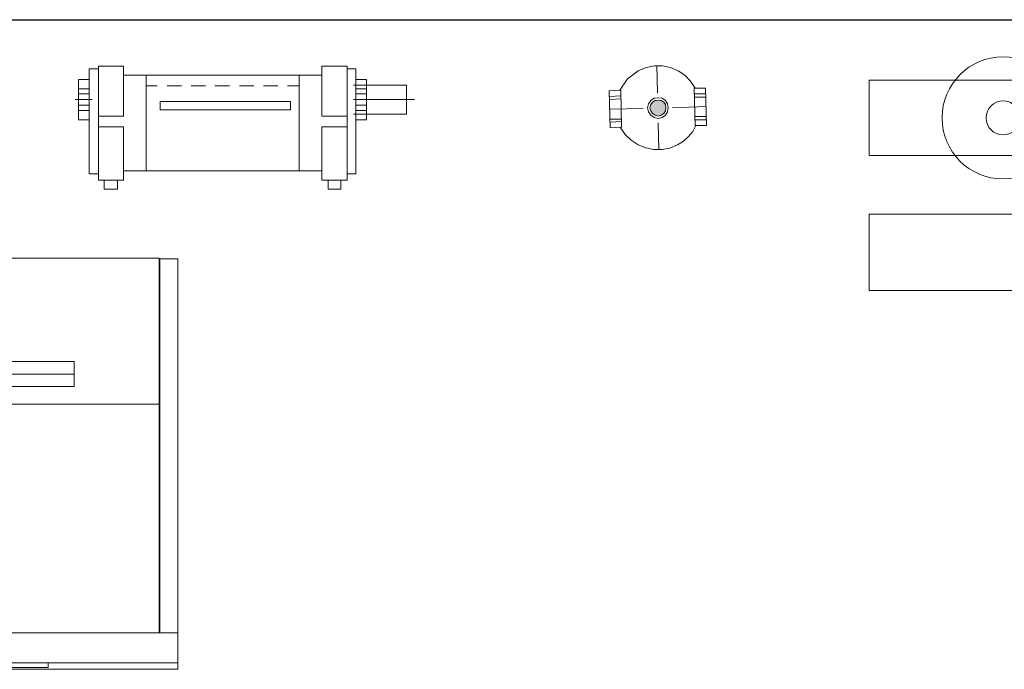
# Model space of a CAD drawing. Header units: millimetres. Extents: x 116 to 15750, y -6945 to 9999.
# Tile 106 of 150: x 3995 to 4163, y 1508 to 1619. Entities that reach past the tile are written whole.
import ezdxf

# ---------------------------------------------------------------- set-up
doc = ezdxf.new("R2010")
doc.units = ezdxf.units.MM
doc.layers.get('0').update_dxf_attribs({"color": 252})
doc.layers.add('I-MEBLE', color=252, linetype='Continuous')
doc.layers.add('I-SCIANA', color=252, linetype='Continuous')

# ---------------------------------------------------------------- blocks, each defined once
blk = doc.blocks.new('ege')
at = {"lineweight": 0}
for points in [[(3924.63, 1478.94), (3995.41, 1478.94)], [(3995.41, 1478.94), (3995.41, 1453.98)], [(3995.52, 1414.94), (3995.52, 1478.83)], [(3998.63, 1478.83), (3995.52, 1478.83)], [(3998.63, 1478.83), (3998.63, 1414.94)], [(3980.89, 1461.3), (3966.9, 1461.3)], [(3980.89, 1461.3), (3980.89, 1457)], [(3980.89, 1459.15), (3967.23, 1459.15)], [(3980.89, 1457), (3966.9, 1457)], [(3965.18, 1453.98), (3995.41, 1453.98)], [(3965.18, 1453.98), (3995.41, 1453.98)], [(3995.41, 1453.98), (3995.41, 1414.94)], [(3998.63, 1408.7), (3998.63, 1414.94), (3921.52, 1414.94), (3921.52, 1409.78), (3998.63, 1409.78)], [(3924.63, 1414.94), (3995.41, 1414.94)], [(3998.63, 1414.94), (3995.52, 1414.94)], [(3976.48, 1409.78), (3976.48, 1409.03)], [(3998.63, 1408.7), (3967.01, 1408.7)], [(3976.48, 1409.03), (3968.3, 1409.03)]]:
    blk.add_lwpolyline(points, dxfattribs=at)
blk = doc.blocks.new('nj')
h = blk.add_hatch(color=256)
edge = h.paths.add_edge_path()
edge.add_arc((4103.72, 1603.81), 1.29, 0, 360)
h = blk.add_hatch(color=256)
edge = h.paths.add_edge_path()
edge.add_arc((4103.72, 1603.81), 1.29, 0, 360)
at = {"lineweight": 0}
for p, q in [((4008.1, 1610.48), (4006.49, 1610.48)), ((4006.49, 1610.48), (4006.49, 1592.52)), ((4008.1, 1610.48), (4008.1, 1610.91)), ((4008.1, 1610.91), (4012.4, 1610.91)), ((4008.1, 1591.44), (4008.1, 1610.48)), ((4012.4, 1610.91), (4012.4, 1602.41)), ((4050.58, 1610.91), (4046.28, 1610.91)), ((4046.28, 1610.91), (4046.28, 1602.41)), ((4050.58, 1610.48), (4050.58, 1610.91)), ((4050.58, 1591.44), (4050.58, 1610.48)), ((4050.58, 1610.48), (4052.09, 1610.48)), ((4052.09, 1610.48), (4052.09, 1592.52)), ((4100.28, 1610.16), (4098.5, 1608.78)), ((4101.66, 1610.72), (4100.28, 1610.16)), ((4103.07, 1610.99), (4101.66, 1610.72)), ((4104.48, 1610.98), (4103.07, 1610.99)), ((4103.61, 1606.39), (4103.5, 1611.02)), ((4105.84, 1610.7), (4104.48, 1610.98)), ((4107.12, 1610.16), (4105.84, 1610.7)), ((4108.27, 1609.38), (4107.12, 1610.16)), ((4004.66, 1608.65), (4006.49, 1608.65)), ((4004.66, 1608.65), (4004.66, 1601.77)), ((4012.4, 1609.41), (4046.28, 1609.41)), ((4016.27, 1609.41), (4016.27, 1593.06)), ((4042.41, 1609.41), (4042.41, 1593.06)), ((4053.92, 1608.65), (4052.09, 1608.65)), ((4053.92, 1608.65), (4053.92, 1601.77)), ((4053.92, 1608.65), (4053.92, 1601.77)), ((4098.5, 1608.78), (4097.16, 1606.82)), ((4109.27, 1608.38), (4108.27, 1609.38)), ((4110.06, 1607.15), (4109.27, 1608.38)), ((4244.08, 1608.55), (4139.75, 1608.55)), ((4139.75, 1608.55), (4139.75, 1595.64)), ((4004.66, 1607.04), (4006.49, 1607.04)), ((4016.27, 1607.58), (4018.1, 1607.58)), ((4019.82, 1607.58), (4022.3, 1607.58)), ((4023.91, 1607.58), (4026.38, 1607.58)), ((4028, 1607.58), (4030.47, 1607.58)), ((4032.19, 1607.58), (4034.67, 1607.58)), ((4036.28, 1607.58), (4038.75, 1607.58)), ((4040.37, 1607.58), (4042.41, 1607.58)), ((4060.7, 1607.68), (4051.66, 1607.68)), ((4053.92, 1607.04), (4052.09, 1607.04)), ((4060.7, 1607.68), (4060.7, 1602.74)), ((4095.33, 1606.72), (4097.37, 1606.82)), ((4095.54, 1600.37), (4095.33, 1606.72)), ((4097.48, 1600.48), (4097.37, 1606.82)), ((4110.06, 1600.8), (4109.85, 1607.15)), ((4111.79, 1607.15), (4109.85, 1607.15)), ((4112, 1600.8), (4111.79, 1607.15)), ((4004.12, 1605.21), (4007.02, 1605.21)), ((4004.66, 1606.18), (4006.49, 1606.18)), ((4040.9, 1604.89), (4018.64, 1604.89)), ((4018.64, 1604.89), (4018.64, 1603.49)), ((4040.9, 1603.49), (4040.9, 1604.89)), ((4062.09, 1605.21), (4051.66, 1605.21)), ((4053.92, 1606.18), (4052.09, 1606.18)), ((4095.44, 1605.75), (4097.37, 1605.86)), ((4097.37, 1605.32), (4095.44, 1605.21)), ((4102.47, 1605.08), (4102.07, 1604.51)), ((4103.04, 1605.44), (4102.47, 1605.08)), ((4103.19, 1605.05), (4102.76, 1604.79)), ((4103.72, 1605.53), (4103.04, 1605.44)), ((4103.72, 1605.1), (4103.19, 1605.05)), ((4104.41, 1605.44), (4103.72, 1605.53)), ((4104.26, 1605.05), (4103.72, 1605.1)), ((4104.68, 1604.79), (4104.26, 1605.05)), ((4104.97, 1605.08), (4104.41, 1605.44)), ((4105.33, 1604.51), (4104.97, 1605.08)), ((4111.79, 1606.18), (4109.85, 1606.18)), ((4109.85, 1605.64), (4111.89, 1605.64)), ((4004.66, 1604.24), (4006.49, 1604.24)), ((4004.66, 1603.38), (4006.49, 1603.38)), ((4018.64, 1603.49), (4040.9, 1603.49)), ((4053.92, 1604.24), (4052.09, 1604.24)), ((4053.92, 1603.38), (4052.09, 1603.38)), ((4095.44, 1603.6), (4101.14, 1603.71)), ((4102.07, 1604.51), (4101.89, 1603.81)), ((4101.89, 1603.81), (4102.07, 1603.14)), ((4102.45, 1604.36), (4102.32, 1603.81)), ((4102.32, 1603.81), (4102.45, 1603.3)), ((4102.76, 1604.79), (4102.45, 1604.36)), ((4102.45, 1603.3), (4102.76, 1602.86)), ((4104.95, 1604.36), (4104.68, 1604.79)), ((4104.68, 1602.86), (4104.95, 1603.3)), ((4105.01, 1603.81), (4104.95, 1604.36)), ((4104.95, 1603.3), (4105.01, 1603.81)), ((4105.44, 1603.81), (4105.33, 1604.51)), ((4105.33, 1603.14), (4105.44, 1603.81)), ((4106.19, 1603.81), (4111.89, 1604.03)), ((4004.66, 1601.77), (4006.49, 1601.77)), ((4012.4, 1602.41), (4008.1, 1602.41)), ((4046.28, 1602.41), (4050.58, 1602.41)), ((4060.7, 1602.74), (4051.66, 1602.74)), ((4053.92, 1601.77), (4052.09, 1601.77)), ((4097.48, 1601.88), (4095.54, 1601.88)), ((4102.07, 1603.14), (4102.47, 1602.58)), ((4102.47, 1602.58), (4103.04, 1602.17)), ((4102.76, 1602.86), (4103.19, 1602.56)), ((4103.04, 1602.17), (4103.72, 1601.98)), ((4103.19, 1602.56), (4103.72, 1602.41)), ((4103.72, 1602.41), (4104.26, 1602.56)), ((4103.72, 1601.98), (4104.41, 1602.17)), ((4104.26, 1602.56), (4104.68, 1602.86)), ((4104.41, 1602.17), (4104.97, 1602.58)), ((4104.97, 1602.58), (4105.33, 1603.14)), ((4109.96, 1602.31), (4111.89, 1602.31)), ((4112, 1601.77), (4109.96, 1601.77)), ((4012.4, 1600.59), (4008.1, 1600.59)), ((4012.4, 1591.44), (4012.4, 1600.59)), ((4046.28, 1591.44), (4046.28, 1600.59)), ((4046.28, 1600.59), (4050.58, 1600.59)), ((4095.54, 1601.34), (4097.48, 1601.45)), ((4095.54, 1600.37), (4097.48, 1600.48)), ((4097.26, 1600.48), (4098.1, 1599.27)), ((4103.83, 1596.61), (4103.72, 1601.23)), ((4109.64, 1599.79), (4110.17, 1600.8)), ((4112, 1600.8), (4110.06, 1600.8)), ((4098.1, 1599.27), (4099.13, 1598.27)), ((4099.13, 1598.27), (4100.3, 1597.5)), ((4108.06, 1598.11), (4108.93, 1598.89)), ((4108.93, 1598.89), (4109.64, 1599.79)), ((4100.3, 1597.5), (4101.59, 1596.97)), ((4101.59, 1596.97), (4102.94, 1596.69)), ((4102.94, 1596.69), (4104.33, 1596.67)), ((4104.33, 1596.67), (4105.71, 1596.92)), ((4105.71, 1596.92), (4107.05, 1597.47)), ((4107.05, 1597.47), (4108.06, 1598.11)), ((4139.75, 1595.64), (4244.08, 1595.64)), ((4006.49, 1592.52), (4008.1, 1592.52)), ((4008.1, 1591.44), (4012.4, 1591.44)), ((4009.07, 1591.44), (4009.07, 1589.94)), ((4011.33, 1591.44), (4011.33, 1589.94)), ((4012.4, 1593.06), (4046.28, 1593.06)), ((4050.58, 1591.44), (4046.28, 1591.44)), ((4047.36, 1591.44), (4047.36, 1589.94)), ((4049.51, 1591.44), (4049.51, 1589.94)), ((4052.09, 1592.52), (4050.58, 1592.52)), ((4011.33, 1589.94), (4009.07, 1589.94)), ((4047.36, 1589.94), (4049.51, 1589.94)), ((4244.08, 1585.64), (4139.75, 1585.64)), ((4139.75, 1585.64), (4139.75, 1572.62)), ((4139.75, 1572.62), (4244.08, 1572.62))]:
    blk.add_line(p, q, dxfattribs=at)
for radius in [10.43, 2.91]:
    blk.add_circle((4162.66, 1602.09), radius, dxfattribs=at)

msp = doc.modelspace()

# ---------------------------------------------------------------- linework, layer by layer
at = {"layer": 'I-SCIANA', "linetype": 'Continuous', "lineweight": 25}
msp.add_lwpolyline([(3784.38, 1618.87), (4339.06, 1618.87)], dxfattribs=at)

# ---------------------------------------------------------------- block references
at = {"layer": 'I-MEBLE'}
for name, p in [('ege', (23.04, 99.17)), ('nj', (0, 0))]:
    msp.add_blockref(name, p, dxfattribs=at)

doc.saveas('drawing.dxf')
